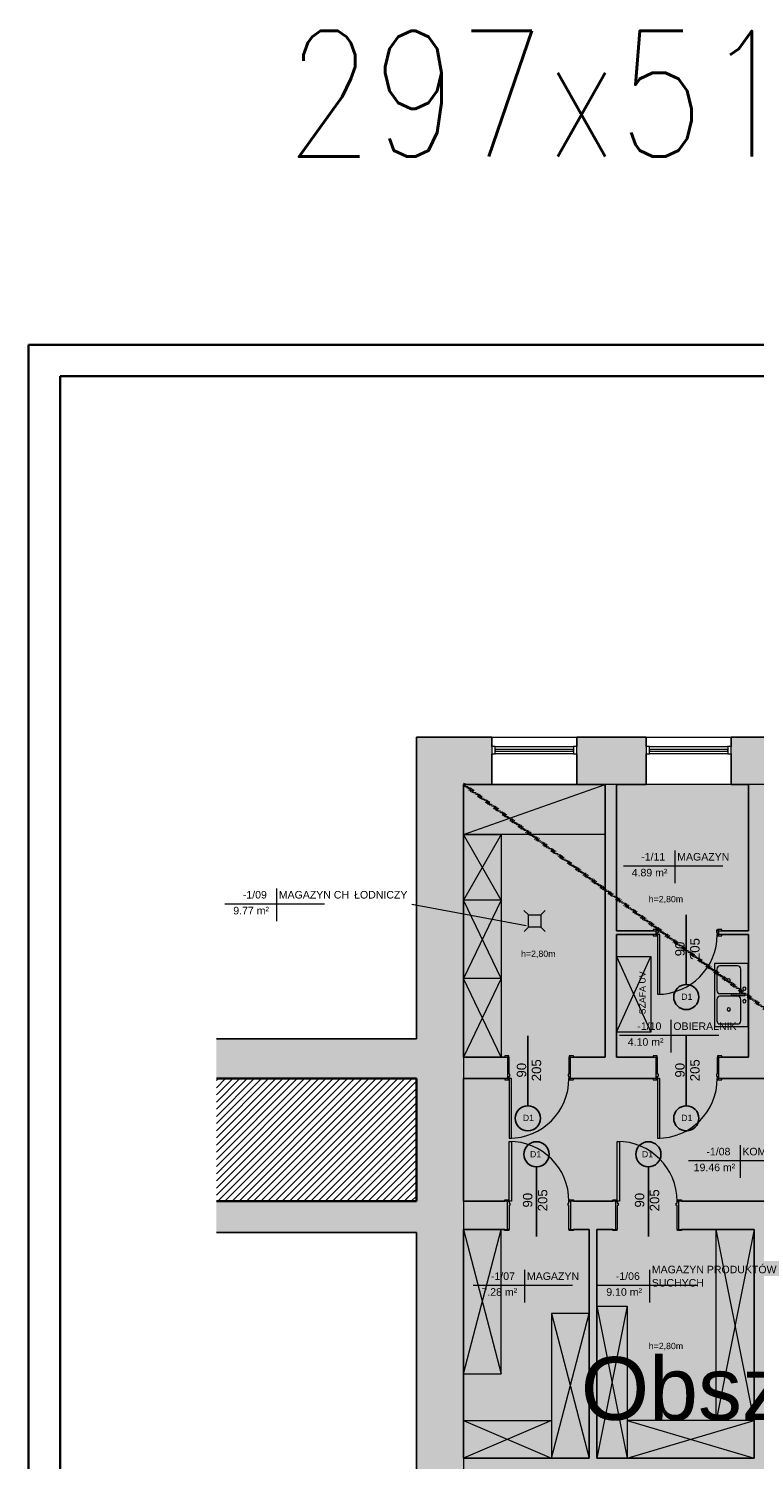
# Model space of a CAD drawing. Header units: centimetres. Extents: x 14504 to 44111, y -18976 to -7683.
# Tile 26 of 141: x 14504 to 15658, y -9992 to -7715. Entities that reach past the tile are written whole.
import ezdxf

# ---------------------------------------------------------------- set-up
doc = ezdxf.new("R2010")
doc.units = ezdxf.units.CM
doc.linetypes.add('Aligning Line 1_8_', pattern=[0.635, 0.3175, -0.3175])
for name, color, linetype, lineweight in [('_gruba', 90, 'Continuous', 35), ('A-AREA-IDEN', 4, 'Continuous', 9), ('A-DETL', 6, 'Continuous', 9), ('A-DETL-GENF', 92, 'Continuous', 9), ('A-DETL-MEDM', 33, 'Continuous', 25), ('A-DETL-THIN', 151, 'Continuous', 9), ('A-DOOR', 31, 'Continuous', 9), ('A-DOOR-FRAM', 31, 'Continuous', 18), ('A-FLOR', 192, 'Continuous', 9), ('A-FLOR-PATT', 8, 'Continuous', 35), ('A-GLAZ', 151, 'Continuous', 9), ('A-WALL', 4, 'Continuous', 9), ('A-WALL-PATT', 111, 'Continuous', 25), ('G-ANNO-TEXT', 8, 'Continuous', 9), ('IE inst', 1, 'Continuous', 50), ('P-SANR-FIXT', 6, 'Continuous', 9)]:
    doc.layers.add(name, color=color, linetype=linetype, lineweight=lineweight)
doc.styles.add('Arial_1', font='arial.ttf', dxfattribs={"height": 12})
doc.styles.add('Arial_4', font='arial.ttf', dxfattribs={"height": 10})
doc.styles.add('Arial_5', font='arial.ttf', dxfattribs={"height": 15})
doc.styles.add('Arial_6', font='arial.ttf', dxfattribs={"height": 100})
doc.styles.get("Standard").update_dxf_attribs({"font": 'romans.shx', "width": 0.8, "height": 20})

# ---------------------------------------------------------------- blocks, each defined once
blk = doc.blocks.new('wewnetrzne dwupanelowe - 900 x 2100mm-408655-1_Poziom piwnicy')
at = {"layer": 'A-DOOR', "lineweight": 18}
for p, q in [((47.5, 111.6825), (44, 111.6825)), ((44, 111.6825), (44, 16.6825)), ((47.5, 16.6825), (47.5, 111.6825)), ((44, 16.6825), (47.5, 16.6825))]:
    blk.add_line(p, q, dxfattribs=at)
at = {"layer": 'A-DOOR'}
for p, q in [((-48.135, 18.6825), (-54.635, 18.6825)), ((-54.635, 18.6825), (-54.635, 16.6825)), ((-54.635, 16.6825), (-48.135, 16.6825)), ((-48.135, 16.6825), (-48.135, 18.6825)), ((54.635, 18.6825), (48.135, 18.6825)), ((48.135, 18.6825), (48.135, 16.6825)), ((48.135, 16.6825), (54.635, 16.6825)), ((54.635, 16.6825), (54.635, 18.6825)), ((-48.135, -17.3175), (-54.635, -17.3175)), ((-54.635, -17.3175), (-54.635, -19.3175)), ((-54.635, -19.3175), (-48.135, -19.3175)), ((-48.135, -19.3175), (-48.135, -17.3175)), ((54.635, -17.3175), (48.135, -17.3175)), ((48.135, -17.3175), (48.135, -19.3175)), ((48.135, -19.3175), (54.635, -19.3175)), ((54.635, -19.3175), (54.635, -17.3175))]:
    blk.add_line(p, q, dxfattribs=at)
blk.add_arc((47.5, 16.6825), 95, 90, 180, dxfattribs=at)
at = {"layer": 'A-DOOR-FRAM'}
for p, q in [((-47.5, 16.6825), (-50, 16.6825)), ((-50, 16.6825), (-50, -17.3175)), ((-47.5, 13.1825), (-47.5, 16.6825)), ((-46.23, 13.1825), (-47.5, 13.1825)), ((-47.5, -17.3175), (-47.5, 9.69)), ((-47.5, 9.69), (-46.23, 9.69)), ((-46.23, 9.69), (-46.23, 13.1825)), ((47.5, 13.1825), (46.23, 13.1825)), ((46.23, 13.1825), (46.23, 9.69)), ((46.23, 9.69), (47.5, 9.69)), ((47.5, 16.6825), (47.5, 13.1825)), ((50, 16.6825), (47.5, 16.6825)), ((47.5, 9.69), (47.5, -17.3175)), ((50, -17.3175), (50, 16.6825)), ((-50, -17.3175), (-47.5, -17.3175)), ((47.5, -17.3175), (50, -17.3175))]:
    blk.add_line(p, q, dxfattribs=at)
blk = doc.blocks.new('wewnetrzne dwupanelowe - 900 x 2100mm-409714-1_Poziom piwnicy')
at = {"layer": 'A-DOOR', "lineweight": 18}
for p, q in [((47.5, 97.7), (44, 97.7)), ((44, 97.7), (44, 2.7)), ((47.5, 2.7), (47.5, 97.7)), ((44, 2.7), (47.5, 2.7))]:
    blk.add_line(p, q, dxfattribs=at)
at = {"layer": 'A-DOOR'}
for p, q in [((-48.1, 4.7), (-54.6, 4.7)), ((-54.6, 4.7), (-54.6, 2.7)), ((-54.6, 2.7), (-48.1, 2.7)), ((-48.1, 2.7), (-48.1, 4.7)), ((54.6, 4.7), (48.1, 4.7)), ((48.1, 4.7), (48.1, 2.7)), ((48.1, 2.7), (54.6, 2.7)), ((54.6, 2.7), (54.6, 4.7)), ((-48.1, -3.3), (-54.6, -3.3)), ((-54.6, -3.3), (-54.6, -5.3)), ((-54.6, -5.3), (-48.1, -5.3)), ((-48.1, -5.3), (-48.1, -3.3)), ((54.6, -3.3), (48.1, -3.3)), ((48.1, -3.3), (48.1, -5.3)), ((48.1, -5.3), (54.6, -5.3)), ((54.6, -5.3), (54.6, -3.3))]:
    blk.add_line(p, q, dxfattribs=at)
blk.add_arc((47.5, 2.7), 95, 90, 180, dxfattribs=at)
at = {"layer": 'A-DOOR-FRAM'}
for p, q in [((-47.5, 2.7), (-50, 2.7)), ((-50, 2.7), (-50, -3.3)), ((-47.5, -0.8), (-47.5, 2.7)), ((47.5, 2.7), (47.5, -0.8)), ((50, 2.7), (47.5, 2.7)), ((50, -3.3), (50, 2.7)), ((-50, -3.3), (-47.5, -3.3)), ((-46.2, -0.8), (-47.5, -0.8)), ((-47.5, -3.3), (-47.5, -4.3)), ((-47.5, -4.3), (-46.2, -4.3)), ((-46.2, -4.3), (-46.2, -0.8)), ((47.5, -0.8), (46.2, -0.8)), ((46.2, -0.8), (46.2, -4.3)), ((46.2, -4.3), (47.5, -4.3)), ((47.5, -4.3), (47.5, -3.3)), ((47.5, -3.3), (50, -3.3))]:
    blk.add_line(p, q, dxfattribs=at)
blk = doc.blocks.new('Zlew kuchenny podwójny - 1000 x 535mm-V3-1_Poziom piwnicy')
at = {"layer": 'P-SANR-FIXT'}
for p, q in [((51.6, 27), (-48.4, 27)), ((-48.4, 27), (-48.4, -26.5)), ((51.6, -26.5), (51.6, 27)), ((-44.6, 10.5), (-44.6, -17.6)), ((-5.4, 15.6), (-39.5, 15.6)), ((-0.3, 10.5), (-0.3, -17.6)), ((0.3, 21.3), (0.3, 1.5)), ((2.8, 21.3), (2.8, 1.5)), ((3.5, 10.5), (3.5, -17.6)), ((42.7, 15.6), (8.6, 15.6)), ((47.8, -17.6), (47.8, 10.5)), ((-39.5, -22.7), (-5.4, -22.7)), ((8.6, -22.7), (42.7, -22.7)), ((-48.4, -26.5), (51.6, -26.5))]:
    blk.add_line(p, q, dxfattribs=at)
for centre, radius, start, end in [((-8.4, 21.3), 2.54, 360, 180), ((11.6, 21.3), 2.54, 360, 180), ((-39.5, 10.5), 5.08, 90, 180), ((-8.4, 21.3), 2.54, 180, 360), ((-5.4, 10.5), 5.08, 360, 90), ((1.6, 21.3), 1.27, 360, 180), ((1.6, 1.5), 1.27, 180, 0), ((8.6, 10.5), 5.08, 90, 180), ((11.6, 21.3), 2.54, 180, 360), ((42.7, 10.5), 5.08, 360, 90), ((-39.5, -17.6), 5.08, 180, 270), ((-21.5, -3.6), 2.54, 0, 180), ((-21.5, -3.6), 2.54, 180, 360), ((-5.4, -17.6), 5.08, 270, 0), ((8.6, -17.6), 5.08, 180, 270), ((24.7, -3.6), 2.54, 0, 180), ((24.7, -3.6), 2.54, 180, 360), ((42.7, -17.6), 5.08, 270, 0)]:
    blk.add_arc(centre, radius, start, end, dxfattribs=at)
blk = doc.blocks.new('Aluminum_1 szybowe - Okno w piwnicy 135_145-523481-1_Poziom piwnicy')
at = {"layer": 'A-GLAZ', "lineweight": 18}
for p, q in [((-132.1, 25.2), (-137.2, 25.2)), ((-137.2, 25.2), (-137.2, 13.7)), ((-132.1, 13.7), (-132.1, 25.2)), ((-2.2, 25.2), (-7.2, 25.2)), ((-7.2, 25.2), (-7.2, 13.7)), ((-2.2, 13.7), (-2.2, 25.2)), ((-137.2, 13.7), (-132.1, 13.7)), ((-7.2, 20.7), (-132.1, 20.7)), ((-132.1, 20.7), (-132.1, 18.2)), ((-132.1, 18.2), (-7.2, 18.2)), ((-7.2, 18.2), (-7.2, 20.7)), ((-7.2, 13.7), (-2.2, 13.7))]:
    blk.add_line(p, q, dxfattribs=at)
at = {"layer": 'A-GLAZ'}
for p, q in [((-132.1, 25.2), (-7.2, 25.2)), ((-7.2, 13.7), (-132.1, 13.7))]:
    blk.add_line(p, q, dxfattribs=at)
blk = doc.blocks.new('wewnetrzne dwupanelowe - 900 x 2100mm-456959-1_Poziom piwnicy')
at = {"layer": 'A-DOOR'}
for p, q in [((-54.635, 24.8175), (-48.135, 24.8175)), ((-54.635, 22.8175), (-54.635, 24.8175)), ((-48.135, 22.8175), (-54.635, 22.8175)), ((-48.135, 24.8175), (-48.135, 22.8175)), ((48.135, 24.8175), (54.635, 24.8175)), ((48.135, 22.8175), (48.135, 24.8175)), ((54.635, 22.8175), (48.135, 22.8175)), ((54.635, 24.8175), (54.635, 22.8175)), ((-54.635, -22.1825), (-48.135, -22.1825)), ((-54.635, -24.1825), (-54.635, -22.1825)), ((-48.135, -22.1825), (-48.135, -24.1825)), ((48.135, -22.1825), (54.635, -22.1825)), ((48.135, -24.1825), (48.135, -22.1825)), ((54.635, -22.1825), (54.635, -24.1825)), ((-48.135, -24.1825), (-54.635, -24.1825)), ((54.635, -24.1825), (48.135, -24.1825))]:
    blk.add_line(p, q, dxfattribs=at)
at = {"layer": 'A-DOOR', "lineweight": 18}
for p, q in [((44, -22.1825), (47.5, -22.1825)), ((44, -117.1825), (44, -22.1825)), ((47.5, -22.1825), (47.5, -117.1825)), ((47.5, -117.1825), (44, -117.1825))]:
    blk.add_line(p, q, dxfattribs=at)
at = {"layer": 'A-DOOR'}
blk.add_arc((47.5, -22.1825), 95, 180, 270, dxfattribs=at)
at = {"layer": 'A-DOOR-FRAM'}
for p, q in [((-50, 22.8175), (-47.5, 22.8175)), ((-50, -22.1825), (-50, 22.8175)), ((-47.5, 22.8175), (-47.5, -15.19)), ((47.5, 22.8175), (50, 22.8175)), ((47.5, -15.19), (47.5, 22.8175)), ((50, 22.8175), (50, -22.1825)), ((-47.5, -22.1825), (-50, -22.1825)), ((-47.5, -15.19), (-46.23, -15.19)), ((-47.5, -18.6825), (-47.5, -22.1825)), ((-46.23, -18.6825), (-47.5, -18.6825)), ((-46.23, -15.19), (-46.23, -18.6825)), ((46.23, -15.19), (47.5, -15.19)), ((46.23, -18.6825), (46.23, -15.19)), ((47.5, -18.6825), (46.23, -18.6825)), ((47.5, -22.1825), (47.5, -18.6825)), ((50, -22.1825), (47.5, -22.1825))]:
    blk.add_line(p, q, dxfattribs=at)
blk = doc.blocks.new('Etyk_pom_1_mala - Etyk_pom_1_mala-219433-1_Poziom piwnicy')
at = {"layer": 'A-AREA-IDEN'}
for p, q in [((-0.096, 0.144), (-0.096, -0.378)), ((-0.915, -0.101), (0.666, -0.101))]:
    blk.add_line(p, q, dxfattribs=at)

msp = doc.modelspace()

# ---------------------------------------------------------------- hatches: boundary and pattern name
at = {"layer": 'A-DETL-GENF', "transparency": 33554508}
h = msp.add_hatch(color=9, dxfattribs=at)
h.paths.add_polyline_path([(16347, -10340.5), (16840.6, -10340.5), (16840.6, -9843.5), (17026.7, -9843.5), (17026.7, -9837.5), (16840.6, -9837.5), (16840.6, -9825.7), (16794.6, -9825.7), (16794.6, -9937.5), (16762.2, -9937.5), (16762.2, -9993.5), (16794.6, -9993.5), (16794.6, -10151.3), (16800.8, -10151.3), (16800.8, -10153.3), (16796.1, -10153.3), (16796.1, -10159.3), (16800.8, -10159.3), (16800.8, -10161.3), (16794.6, -10161.3), (16794.6, -10322.5), (16636.6, -10322.5), (16636.6, -10159.3), (16706.1, -10159.3), (16706.1, -10153.3), (16636.6, -10153.3), (16636.6, -10146.2), (16630.6, -10146.2), (16630.6, -10248.7), (16588.6, -10248.7), (16588.6, -10322.5), (16433.6, -10322.5), (16433.6, -10248.7), (16385.6, -10248.7), (16385.6, -10322.5), (16239.6, -10322.5), (16239.6, -10307.7), (16193.6, -10307.7), (16193.6, -10340.5), (16341.6, -10340.5)])
h.paths.add_polyline_path([(17328.6, -10340.5), (17368.6, -10340.5), (17368.6, -9843.5), (17523.7, -9843.5), (17523.7, -9837.5), (17368.6, -9837.5), (17368.6, -9633.7), (17518.7, -9633.7), (17518.7, -9580.7), (17181.7, -9580.7), (17181.7, -9633.7), (17328.6, -9633.7), (17328.6, -9837.5), (17176.7, -9837.5), (17176.7, -9843.5), (17328.6, -9843.5), (17328.6, -10156.1)])
h.paths.add_polyline_path([(16239.6, -10207.7), (16239.6, -9993.5), (16385.6, -9993.5), (16385.6, -10053.7), (16433.6, -10053.7), (16433.6, -9993.5), (16588.6, -9993.5), (16588.6, -10053.7), (16628.6, -10053.7), (16628.6, -10051.6), (16630.6, -10051.6), (16630.6, -10056.2), (16636.6, -10056.2), (16636.6, -9993.5), (16662.2, -9993.5), (16662.2, -9937.5), (16239.6, -9937.5), (16239.6, -9825.7), (16193.6, -9825.7), (16193.6, -10207.7), (16236.1, -10207.7)])
h.paths.add_polyline_path([(15669.6, -10001.7), (15669.6, -9625.7), (15820.6, -9625.7), (15820.6, -9580.7), (15537.6, -9580.7), (15537.6, -9625.7), (15657.6, -9625.7), (15657.6, -9989.7), (15407.6, -9989.7), (15407.6, -9625.7), (15437.6, -9625.7), (15437.6, -9580.7), (15365.6, -9580.7), (15365.6, -9625.7), (15395.6, -9625.7), (15395.6, -9989.7), (15195.6, -9989.7), (15195.6, -10001.7), (15657.6, -10001.7)])
h.paths.add_polyline_path([(17843.4, -9843.5), (17845.6, -9843.5), (17845.6, -9837.5), (17673.7, -9837.5), (17673.7, -9843.5)])
h.paths.add_polyline_path([(16840.6, -9680.7), (16840.6, -9633.7), (17021.7, -9633.7), (17021.7, -9580.7), (16840.6, -9580.7), (16840.6, -9600.2), (16794.6, -9600.2), (16794.6, -9680.7), (16824.6, -9680.7)])
h.paths.add_polyline_path([(16193.6, -9680.7), (16239.6, -9680.7), (16239.6, -9600.2), (16193.6, -9600.2), (16193.6, -9580.7), (15920.6, -9580.7), (15920.6, -9625.7), (16193.6, -9625.7), (16193.6, -9672.7)])
h.paths.add_polyline_path([(17696.4, -9633.7), (17845.6, -9633.7), (17845.6, -9580.7), (17678.7, -9580.7), (17678.7, -9633.7)])
h.paths.add_polyline_path([(15261, -9625.7), (15265.6, -9625.7), (15265.6, -9580.7), (15195.6, -9580.7), (15195.6, -9625.7), (15242.3, -9625.7)])
h.paths.add_polyline_path([(17700.6, -9385.7), (17845.6, -9385.7), (17845.6, -9351.7), (17716.6, -9351.7), (17716.6, -9201.7), (17740.1, -9201.7), (17740.1, -9195.7), (17705.9, -9195.7), (17705.9, -9201.7), (17710.6, -9201.7), (17710.6, -9351.7), (17700.6, -9351.7), (17700.6, -9382.2)])
h.paths.add_polyline_path([(17610.6, -9385.7), (17610.6, -9351.7), (17368.6, -9351.7), (17368.6, -9322.7), (17318.6, -9322.7), (17318.6, -9351.7), (16840.6, -9351.7), (16840.6, -9385.7), (17606, -9385.7)])
h.paths.add_polyline_path([(16193.6, -9385.7), (16193.6, -9351.7), (16133.6, -9351.7), (16133.6, -9385.7), (16138.3, -9385.7)])
h.paths.add_polyline_path([(15953.6, -9385.7), (16033.6, -9385.7), (16033.6, -9351.7), (15971.6, -9351.7), (15971.6, -9240.7), (16002.6, -9240.7), (16002.6, -9174.7), (16029.6, -9174.7), (16029.6, -9168.7), (16002.6, -9168.7), (16002.6, -9070.7), (16007.6, -9070.7), (16007.6, -9064.7), (16002.6, -9064.7), (16002.6, -8917.7), (15996.6, -8917.7), (15996.6, -9234.7), (15951.1, -9234.7), (15951.1, -9240.7), (15965.6, -9240.7), (15965.6, -9351.7), (15953.6, -9351.7), (15953.6, -9382.2)])
h.paths.add_polyline_path([(15849, -9385.7), (15853.6, -9385.7), (15853.6, -9351.7), (15844.6, -9351.7), (15844.6, -9346.7), (15838.6, -9346.7), (15838.6, -9351.7), (15658.6, -9351.7), (15658.6, -9240.7), (15749.1, -9240.7), (15749.1, -9234.7), (15658.6, -9234.7), (15658.6, -9156.7), (15838.6, -9156.7), (15838.6, -9232.7), (15838.8, -9232.7), (15838.8, -9234.7), (15834.1, -9234.7), (15834.1, -9240.7), (15838.8, -9240.7), (15838.8, -9242.7), (15838.6, -9242.7), (15838.6, -9246.7), (15844.6, -9246.7), (15844.6, -9240.7), (15851.1, -9240.7), (15851.1, -9234.7), (15844.6, -9234.7), (15844.6, -9150.7), (15658.6, -9150.7), (15658.6, -8917.7), (15648.6, -8917.7), (15648.6, -9150.7), (15601.6, -9150.7), (15601.6, -9156.7), (15648.6, -9156.7), (15648.6, -9351.7), (15601.6, -9351.7), (15601.6, -9385.7), (15682, -9385.7)])
h.paths.add_polyline_path([(15365.6, -9385.7), (15501.6, -9385.7), (15501.6, -9351.7), (15438.6, -9351.7), (15438.6, -9156.7), (15501.6, -9156.7), (15501.6, -9150.7), (15438.6, -9150.7), (15438.6, -8917.7), (15420.6, -8917.7), (15420.6, -9351.7), (15365.6, -9351.7), (15365.6, -9382.2)])
h.paths.add_polyline_path([(15242.3, -9385.7), (15265.6, -9385.7), (15265.6, -9351.7), (15195.6, -9351.7), (15195.6, -9385.7)])
h.paths.add_polyline_path([(17365.1, -9222.7), (17368.6, -9222.7), (17368.6, -9207.7), (17478.6, -9207.7), (17478.6, -9201.7), (17368.6, -9201.7), (17368.6, -8917.7), (17318.6, -8917.7), (17318.6, -9222.7), (17361.6, -9222.7)])
h.paths.add_polyline_path([(17573.3, -9207.7), (17601.1, -9207.7), (17601.2, -9201.7), (17605.9, -9201.7), (17605.9, -9195.7), (17601.1, -9195.7), (17601.1, -8917.7), (17595.1, -8917.7), (17595.1, -9201.7), (17568.6, -9201.7), (17568.6, -9207.7)])
h.paths.add_polyline_path([(17829.8, -9201.7), (17845.6, -9201.7), (17845.6, -9195.7), (17825.1, -9195.7), (17825.1, -9201.7)])
h.paths.add_polyline_path([(16129.6, -9174.7), (16193.6, -9174.7), (16193.6, -9168.7), (16129.6, -9168.7), (16129.6, -9171.2)])
h.paths.add_polyline_path([(16103.6, -9070.7), (16103.6, -8917.7), (16097.6, -8917.7), (16097.6, -9064.7), (16092.6, -9064.7), (16092.6, -9070.7), (16097.6, -9070.7)])
h = msp.add_hatch(color=9, dxfattribs=at)
h.paths.add_polyline_path([(17490.6, -10340.5), (17845.6, -10340.5), (17845.6, -9843.5), (17673.7, -9843.5), (17673.7, -9837.5), (17845.6, -9837.5), (17845.6, -9633.7), (17678.7, -9633.7), (17678.7, -9580.7), (17845.6, -9580.7), (17845.6, -9385.7), (17700.6, -9385.7), (17700.6, -9351.7), (17710.6, -9351.7), (17710.6, -9201.7), (17705.9, -9201.7), (17705.9, -9195.7), (17740.1, -9195.7), (17740.1, -9201.7), (17716.6, -9201.7), (17716.6, -9351.7), (17845.6, -9351.7), (17845.6, -9201.7), (17825.1, -9201.7), (17825.1, -9195.7), (17845.6, -9195.7), (17845.6, -8917.7), (17601.1, -8917.7), (17601.2, -9195.7), (17605.9, -9195.7), (17605.9, -9201.7), (17601.1, -9201.7), (17601.1, -9207.7), (17568.6, -9207.7), (17568.6, -9201.7), (17595.1, -9201.7), (17595.1, -8917.7), (17368.6, -8917.7), (17368.6, -9201.7), (17478.6, -9201.7), (17478.6, -9207.7), (17368.6, -9207.7), (17368.6, -9222.7), (17318.6, -9222.7), (17318.6, -8917.7), (16840.6, -8917.7), (16840.6, -9351.7), (17318.6, -9351.7), (17318.6, -9322.7), (17368.6, -9322.7), (17368.6, -9351.7), (17610.6, -9351.7), (17610.6, -9385.7), (16840.6, -9385.7), (16840.6, -9580.7), (17021.7, -9580.7), (17021.7, -9633.7), (16840.6, -9633.7), (16840.6, -9680.7), (16794.6, -9680.7), (16794.6, -9600.2), (16239.6, -9600.2), (16239.6, -9680.7), (16193.6, -9680.7), (16193.6, -9625.7), (15920.6, -9625.7), (15920.6, -9580.7), (16193.6, -9580.7), (16193.6, -9385.7), (16133.6, -9385.7), (16133.6, -9351.7), (16193.6, -9351.7), (16193.6, -9174.7), (16129.6, -9174.7), (16129.6, -9168.7), (16193.6, -9168.7), (16193.6, -8917.7), (16103.6, -8917.7), (16103.6, -9070.7), (16092.6, -9070.7), (16092.6, -9064.7), (16097.6, -9064.7), (16097.6, -8917.7), (16002.6, -8917.7), (16002.6, -9064.7), (16007.6, -9064.7), (16007.6, -9070.7), (16002.6, -9070.7), (16002.6, -9168.7), (16029.6, -9168.7), (16029.6, -9174.7), (16002.6, -9174.7), (16002.6, -9240.7), (15971.6, -9240.7), (15971.6, -9351.7), (16033.6, -9351.7), (16033.6, -9385.7), (15953.6, -9385.7), (15953.6, -9351.7), (15965.6, -9351.7), (15965.6, -9240.7), (15951.1, -9240.7), (15951.1, -9234.7), (15996.6, -9234.7), (15996.6, -8917.7), (15658.6, -8917.7), (15658.6, -9150.7), (15844.6, -9150.7), (15844.6, -9234.7), (15851.1, -9234.7), (15851.1, -9240.7), (15844.6, -9240.7), (15844.6, -9246.7), (15838.6, -9246.7), (15838.6, -9242.7), (15838.8, -9242.7), (15838.8, -9240.7), (15834.1, -9240.7), (15834.1, -9234.7), (15838.8, -9234.7), (15838.8, -9232.7), (15838.6, -9232.7), (15838.6, -9156.7), (15658.6, -9156.7), (15658.6, -9234.7), (15749.1, -9234.7), (15749.1, -9240.7), (15658.6, -9240.7), (15658.6, -9351.7), (15838.6, -9351.7), (15838.6, -9346.7), (15844.6, -9346.7), (15844.6, -9351.7), (15853.6, -9351.7), (15853.6, -9385.7), (15601.6, -9385.7), (15601.6, -9351.7), (15648.6, -9351.7), (15648.6, -9156.7), (15601.6, -9156.7), (15601.6, -9150.7), (15648.6, -9150.7), (15648.6, -8917.7), (15438.6, -8917.7), (15438.6, -9150.7), (15501.6, -9150.7), (15501.6, -9156.7), (15438.6, -9156.7), (15438.6, -9351.7), (15501.6, -9351.7), (15501.6, -9385.7), (15365.6, -9385.7), (15365.6, -9351.7), (15420.6, -9351.7), (15420.6, -8917.7), (15195.6, -8917.7), (15195.6, -9351.7), (15265.6, -9351.7), (15265.6, -9385.7), (15195.6, -9385.7), (15195.6, -9580.7), (15265.6, -9580.7), (15265.6, -9625.7), (15195.6, -9625.7), (15195.6, -9989.7), (15395.6, -9989.7), (15395.6, -9625.7), (15365.6, -9625.7), (15365.6, -9580.7), (15437.6, -9580.7), (15437.6, -9625.7), (15407.6, -9625.7), (15407.6, -9989.7), (15657.6, -9989.7), (15657.6, -9625.7), (15537.6, -9625.7), (15537.6, -9580.7), (15820.6, -9580.7), (15820.6, -9625.7), (15669.6, -9625.7), (15669.6, -10001.7), (15195.6, -10001.7), (15195.6, -10340.5), (16193.6, -10340.5), (16193.6, -10307.7), (16239.6, -10307.7), (16239.6, -10322.5), (16385.6, -10322.5), (16385.6, -10248.7), (16433.6, -10248.7), (16433.6, -10322.5), (16588.6, -10322.5), (16588.6, -10248.7), (16630.6, -10248.7), (16630.6, -10146.2), (16636.6, -10146.2), (16636.6, -10153.3), (16706.1, -10153.3), (16706.1, -10159.3), (16636.6, -10159.3), (16636.6, -10322.5), (16794.6, -10322.5), (16794.6, -10161.3), (16800.8, -10161.3), (16800.8, -10159.3), (16796.1, -10159.3), (16796.1, -10153.3), (16800.8, -10153.3), (16800.8, -10151.3), (16794.6, -10151.3), (16794.6, -9993.5), (16762.2, -9993.5), (16762.2, -9937.5), (16794.6, -9937.5), (16794.6, -9825.7), (16840.6, -9825.7), (16840.6, -9837.5), (17026.7, -9837.5), (17026.7, -9843.5), (16840.6, -9843.5), (16840.6, -10340.5), (17328.6, -10340.5), (17328.6, -9843.5), (17176.7, -9843.5), (17176.7, -9837.5), (17328.6, -9837.5), (17328.6, -9633.7), (17181.7, -9633.7), (17181.7, -9580.7), (17518.7, -9580.7), (17518.7, -9633.7), (17368.6, -9633.7), (17368.6, -9837.5), (17523.7, -9837.5), (17523.7, -9843.5), (17368.6, -9843.5), (17368.6, -10340.5), (17440.9, -10340.5)])
h.paths.add_polyline_path([(16193.6, -10207.7), (16193.6, -9825.7), (16239.6, -9825.7), (16239.6, -9937.5), (16662.2, -9937.5), (16662.2, -9993.5), (16636.6, -9993.5), (16636.6, -10056.2), (16630.6, -10056.2), (16630.6, -10051.6), (16628.6, -10051.6), (16628.6, -10053.7), (16588.6, -10053.7), (16588.6, -9993.5), (16433.6, -9993.5), (16433.6, -10053.7), (16385.6, -10053.7), (16385.6, -9993.5), (16239.6, -9993.5), (16239.6, -10207.7)])
at = {"layer": 'A-FLOR-PATT', "lineweight": 9}
h = msp.add_hatch(dxfattribs=at)
h.set_pattern_fill('FP_1', color=256, style=0, pattern_type=2)
h.set_pattern_definition([(45, (0, 0), (-5.7028162, 5.7028162), [])])
h.paths.add_polyline_path([(14802.5, -9580.7), (15120.6, -9580.7), (15120.6, -9385.7), (14802.5, -9385.7), (14802.5, -9571)])
at = {"layer": 'A-WALL-PATT', "lineweight": 9, "transparency": 33554610}
for points in [[(15120.6, -10415.5), (15195.6, -10415.5), (15195.6, -8842.7), (15120.6, -8842.7), (15120.6, -10156.1)], [(14802.5, -9385.7), (15120.6, -9385.7), (15120.6, -9322.7), (14802.5, -9322.7)], [(15120.6, -9630.7), (15120.6, -9580.7), (14802.5, -9580.7), (14802.5, -9630.7)]]:
    msp.add_hatch(color=256, dxfattribs=at).paths.add_polyline_path(points)
h = msp.add_hatch(color=256, dxfattribs=at)
h.paths.add_polyline_path([(16002.6, -8917.7), (16093.6, -8917.7), (16093.6, -8842.7), (15920.1, -8842.7), (15920.1, -8917.7), (15996.6, -8917.7)])
h.paths.add_polyline_path([(15785.1, -8917.7), (15785.1, -8842.7), (15621.1, -8842.7), (15621.1, -8917.7), (15737, -8917.7)])
h.paths.add_polyline_path([(15486.1, -8917.7), (15486.1, -8842.7), (15375.6, -8842.7), (15375.6, -8917.7), (15459.5, -8917.7)])
h.paths.add_polyline_path([(15195.6, -8917.7), (15240.6, -8917.7), (15240.6, -8842.7), (15195.6, -8842.7), (15195.6, -8869.1)])

# ---------------------------------------------------------------- linework, layer by layer
at = {"layer": '_gruba', "ltscale": 10}
for p, q in [((14503.8, -11188.3), (14503.8, -8218.3)), ((14553.8, -11138.3), (14553.8, -8268.3))]:
    msp.add_line(p, q, dxfattribs=at)
at = {"layer": '_gruba'}
for points in [[(14503.8, -8218.3), (19603.8, -8218.3), (19603.8, -11188.3), (14503.8, -11188.3)], [(14553.8, -11138.3), (19553.8, -11138.3), (19553.8, -8268.3), (14553.8, -8268.3)]]:
    msp.add_lwpolyline(points, dxfattribs=at)
at = {"layer": 'A-AREA-IDEN'}
msp.add_line((15295.4, -9142.6), (15113.4, -9108.7), dxfattribs=at)
at = {"layer": 'A-DETL', "linetype": 'Aligning Line 1_8_', "lineweight": 50}
msp.add_line((15195.6, -8917.7), (17107, -10340.5), dxfattribs=at)
at = {"layer": 'A-DETL-MEDM'}
for p, q in [((15549.8, -9125.1), (15549.8, -9236.1)), ((15297.8, -9318), (15297.8, -9429)), ((15549.8, -9318), (15549.8, -9429)), ((15311.6, -9637.2), (15311.6, -9526.2)), ((15489.6, -9637.2), (15489.6, -9526.2))]:
    msp.add_line(p, q, dxfattribs=at)
for centre in [(15549.8, -9256.1), (15297.8, -9449), (15549.8, -9449), (15311.6, -9506.2), (15489.6, -9506.2)]:
    msp.add_circle(centre, 20, dxfattribs=at)
at = {"layer": 'A-DETL-THIN'}
for p, q in [((16193.6, -8917.7), (15195.6, -8917.7)), ((15195.6, -8917.7), (15195.6, -10340.5)), ((15195.6, -8917.7), (15420.6, -8917.7)), ((15195.6, -8997.7), (15195.6, -8917.7)), ((15195.6, -8997.7), (15420.6, -8917.7)), ((15420.6, -8917.7), (15420.6, -8997.7)), ((15420.6, -8997.7), (15195.6, -8997.7)), ((15195.6, -8997.7), (15255.6, -8997.7)), ((15195.6, -9351.7), (15195.6, -8997.7)), ((15255.6, -9101.7), (15195.6, -8997.7)), ((15255.6, -8997.7), (15195.6, -9101.7)), ((15255.6, -8997.7), (15255.6, -9351.7)), ((15255.6, -9101.7), (15195.6, -9101.7)), ((15255.6, -9226.7), (15195.6, -9101.7)), ((15255.6, -9101.7), (15195.6, -9226.7)), ((15291.7, -9118.1), (15298.7, -9125.1)), ((15298.7, -9125.1), (15318.7, -9125.1)), ((15298.7, -9145.1), (15298.7, -9125.1)), ((15318.7, -9125.1), (15325.6, -9118.3)), ((15318.7, -9125.1), (15318.7, -9145.1)), ((15292, -9151.9), (15298.7, -9145.1)), ((15318.7, -9145.1), (15298.7, -9145.1)), ((15318.7, -9145.1), (15325.3, -9151.7)), ((15438.6, -9191.7), (15493.6, -9191.7)), ((15438.6, -9311.7), (15438.6, -9191.7)), ((15438.6, -9311.7), (15493.6, -9191.7)), ((15438.6, -9191.7), (15493.6, -9311.7)), ((15493.6, -9191.7), (15493.6, -9311.7)), ((15255.6, -9226.7), (15195.6, -9226.7)), ((15255.6, -9351.7), (15195.6, -9226.7)), ((15255.6, -9226.7), (15195.6, -9351.7)), ((15493.6, -9311.7), (15438.6, -9311.7)), ((15255.6, -9351.7), (15195.6, -9351.7)), ((15255.6, -9625.7), (15195.6, -9625.7)), ((15195.6, -9625.7), (15195.6, -9855.7)), ((15195.6, -9855.7), (15255.6, -9625.7)), ((15195.6, -9625.7), (15255.6, -9855.7)), ((15255.6, -9855.7), (15255.6, -9625.7)), ((15597.6, -9625.7), (15657.6, -9625.7)), ((15597.6, -9929.7), (15597.6, -9625.7)), ((15657.6, -9929.7), (15597.6, -9625.7)), ((15657.6, -9625.7), (15597.6, -9929.7)), ((15657.6, -9625.7), (15657.6, -9929.7)), ((15395.6, -9759.7), (15335.6, -9759.7)), ((15335.6, -9759.7), (15335.6, -9989.7)), ((15335.6, -9989.7), (15395.6, -9759.7)), ((15335.6, -9759.7), (15395.6, -9989.7)), ((15395.6, -9989.7), (15395.6, -9759.7)), ((15407.6, -9747.7), (15455.6, -9747.7)), ((15407.6, -9989.7), (15407.6, -9747.7)), ((15407.6, -9747.7), (15455.6, -9989.7)), ((15455.6, -9747.7), (15407.6, -9989.7)), ((15455.6, -9747.7), (15455.6, -9989.7)), ((15195.6, -9795.7), (15195.6, -9855.7)), ((15195.6, -9855.7), (15255.6, -9855.7)), ((15195.6, -9929.7), (15335.6, -9929.7)), ((15195.6, -9989.7), (15195.6, -9929.7)), ((15195.6, -9929.7), (15335.6, -9989.7)), ((15335.6, -9929.7), (15195.6, -9989.7)), ((15335.6, -9929.7), (15335.6, -9989.7)), ((15455.6, -9929.7), (15455.6, -9989.7)), ((15657.6, -9929.7), (15455.6, -9929.7)), ((15455.6, -9929.7), (15657.6, -9989.7)), ((15455.6, -9989.7), (15657.6, -9929.7)), ((15657.6, -9929.7), (15597.6, -9929.7)), ((15657.6, -9989.7), (15657.6, -9929.7)), ((15335.6, -9989.7), (15195.6, -9989.7)), ((15335.6, -9989.7), (15395.6, -9989.7)), ((15455.6, -9989.7), (15407.6, -9989.7)), ((15455.6, -9989.7), (15657.6, -9989.7))]:
    msp.add_line(p, q, dxfattribs=at)
at = {"layer": 'A-FLOR', "lineweight": 35}
for p, q in [((15120.6, -9385.7), (14802.5, -9385.7)), ((15120.6, -9580.7), (15120.6, -9385.7)), ((14802.5, -9580.7), (15120.6, -9580.7))]:
    msp.add_line(p, q, dxfattribs=at)
at = {"layer": 'A-WALL', "lineweight": 25}
for p, q in [((15240.6, -8842.7), (15120.6, -8842.7)), ((15120.6, -8842.7), (15120.6, -9322.7)), ((15240.6, -8857.7), (15240.6, -8842.7)), ((15486.1, -8842.7), (15375.6, -8842.7)), ((15375.6, -8842.7), (15375.6, -8857.7)), ((15486.1, -8857.7), (15486.1, -8842.7)), ((15785.1, -8842.7), (15621.1, -8842.7)), ((15621.1, -8842.7), (15621.1, -8857.7)), ((15240.6, -8917.7), (15240.6, -8869.1)), ((15375.6, -8869.1), (15375.6, -8917.7)), ((15486.1, -8917.7), (15486.1, -8869.1)), ((15621.1, -8869.1), (15621.1, -8917.7)), ((15195.6, -9351.7), (15195.6, -8917.7)), ((15195.6, -8917.7), (15240.6, -8917.7)), ((15375.6, -8917.7), (15420.6, -8917.7)), ((15420.6, -8917.7), (15420.6, -9351.7)), ((15438.6, -8917.7), (15486.1, -8917.7)), ((15438.6, -9150.7), (15438.6, -8917.7)), ((15621.1, -8917.7), (15648.6, -8917.7)), ((15648.6, -8917.7), (15648.6, -9150.7)), ((15497, -9150.7), (15438.6, -9150.7)), ((15438.6, -9351.7), (15438.6, -9156.7)), ((15438.6, -9156.7), (15497, -9156.7)), ((15648.6, -9150.7), (15606.3, -9150.7)), ((15606.3, -9156.7), (15648.6, -9156.7)), ((15648.6, -9156.7), (15648.6, -9351.7)), ((15120.6, -9322.7), (14802.5, -9322.7)), ((15261, -9351.7), (15195.6, -9351.7)), ((15420.6, -9351.7), (15370.3, -9351.7)), ((15497, -9351.7), (15438.6, -9351.7)), ((15648.6, -9351.7), (15606.3, -9351.7)), ((15195.6, -9580.7), (15195.6, -9385.7)), ((15195.6, -9385.7), (15261, -9385.7)), ((15370.3, -9385.7), (15497, -9385.7)), ((15606.3, -9385.7), (15849, -9385.7)), ((15120.6, -9580.7), (15120.6, -9580.7)), ((15261, -9580.7), (15195.6, -9580.7)), ((15433, -9580.7), (15370.3, -9580.7)), ((15816, -9580.7), (15542.3, -9580.7)), ((15195.6, -9989.7), (15195.6, -9625.7)), ((15195.6, -9625.7), (15261, -9625.7)), ((15370.3, -9625.7), (15395.6, -9625.7)), ((15395.6, -9625.7), (15395.6, -9989.7)), ((15407.6, -9625.7), (15433, -9625.7)), ((15407.6, -9989.7), (15407.6, -9625.7)), ((15542.3, -9625.7), (15657.6, -9625.7)), ((15657.6, -9625.7), (15657.6, -9989.7)), ((14802.5, -9630.7), (15120.6, -9630.7)), ((15120.6, -9630.7), (15120.6, -10415.5)), ((15395.6, -9989.7), (15195.6, -9989.7)), ((15657.6, -9989.7), (15407.6, -9989.7))]:
    msp.add_line(p, q, dxfattribs=at)
at = {"layer": 'A-WALL'}
for p, q in [((15240.6, -8842.7), (15375.6, -8842.7)), ((15486.1, -8842.7), (15621.1, -8842.7)), ((15375.6, -8917.7), (15240.6, -8917.7)), ((15621.1, -8917.7), (15486.1, -8917.7))]:
    msp.add_line(p, q, dxfattribs=at)

# ---------------------------------------------------------------- block references
at = {"layer": 'A-AREA-IDEN', "xscale": 99.99999999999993, "yscale": 99.99999999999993, "zscale": 99.99999999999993}
for p in [(15541.3, -9037.1), (14907.6, -9097.5), (15535.1, -9306.5), (15644.9, -9506.1), (15302.3, -9704.3), (15500.9, -9704.3)]:
    msp.add_blockref('Etyk_pom_1_mala - Etyk_pom_1_mala-219433-1_Poziom piwnicy', p, dxfattribs=at)
at = {"layer": 'A-DOOR', "rotation": 180}
for name, p in [('wewnetrzne dwupanelowe - 900 x 2100mm-409714-1_Poziom piwnicy', (15551.6, -9154)), ('wewnetrzne dwupanelowe - 900 x 2100mm-408655-1_Poziom piwnicy', (15315.6, -9369)), ('wewnetrzne dwupanelowe - 900 x 2100mm-408655-1_Poziom piwnicy', (15551.6, -9369)), ('wewnetrzne dwupanelowe - 900 x 2100mm-456959-1_Poziom piwnicy', (15315.6, -9602.9)), ('wewnetrzne dwupanelowe - 900 x 2100mm-456959-1_Poziom piwnicy', (15487.6, -9602.9))]:
    msp.add_blockref(name, p, dxfattribs=at)
at = {"layer": 'A-GLAZ'}
for p in [(15377.8, -8882.9), (15623.3, -8882.9)]:
    msp.add_blockref('Aluminum_1 szybowe - Okno w piwnicy 135_145-523481-1_Poziom piwnicy', p, dxfattribs=at)
at = {"layer": 'P-SANR-FIXT', "rotation": 269.9999999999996}
msp.add_blockref('Zlew kuchenny podwójny - 1000 x 535mm-V3-1_Poziom piwnicy', (15621, -9251.1), dxfattribs=at)

# ---------------------------------------------------------------- texts
at = {"layer": 'A-AREA-IDEN', "char_height": 12, "attachment_point": 1, "style": 'Arial_1'}
for s, insert, width in [('-1/11', (15478.1, -9026.9), 49.705), ('MAGAZYN', (15535.4, -9026.9), 107.426), ('4.89 m²', (15463, -9052.1), 73.755), ('-1/09', (14844.5, -9087.3), 49.705), ('MAGAZYN CH', (14901.7, -9087.3), 145.105), ('ŁODNICZY', (15021.5, -9087.3), 110.633), ('9.77 m²', (14829.3, -9112.5), 73.755), ('-1/10', (15472, -9296.4), 49.705), ('OBIERALNIK', (15529.2, -9296.4), 130.675), ('4.10 m²', (15456.8, -9321.5), 73.755), ('-1/08', (15581.8, -9495.9), 49.705), ('KOMUNIKACJA', (15639, -9495.9), 156.329), ('19.46 m²', (15561.6, -9521.1), 85.781), ('-1/07', (15239.1, -9694.1), 49.705), ('MAGAZYN', (15296.4, -9694.1), 107.426), ('-1/06', (15437.7, -9694.1), 49.705), ('MAGAZYN PRODUKTÓW', (15495, -9683.5), 258.143), ('7.28 m²', (15224, -9719.3), 73.755), ('9.10 m²', (15422.6, -9719.3), 73.755), ('SUCHYCH', (15495, -9704.7), 106.624)]:
    msp.add_mtext(s, dxfattribs=dict(at, insert=insert, width=width))
at = {"layer": 'G-ANNO-TEXT', "attachment_point": 1}
for s, insert, char_height, width, style in [('h=2,80m', (15490.1, -9095.2), 10, 64.937, 'Arial_4'), ('h=2,80m', (15287.1, -9182.2), 10, 64.937, 'Arial_4'), ('D1', (15541.8, -9250.5), 10, 21.646, 'Arial_4'), ('D1', (15289.8, -9443.3), 10, 21.646, 'Arial_4'), ('D1', (15541.8, -9443.3), 10, 21.646, 'Arial_4'), ('D1', (15301.2, -9501), 10, 21.646, 'Arial_4'), ('D1', (15479.2, -9501), 10, 21.646, 'Arial_4'), ('h=2,80m', (15490.1, -9806.2), 10, 64.937, 'Arial_4'), ('Obszar poza zakresem opracowania', (15382.1, -9828.7), 100, 2744.176, 'Arial_6')]:
    msp.add_mtext(s, dxfattribs=dict(at, insert=insert, char_height=char_height, width=width, style=style))
at = {"layer": 'G-ANNO-TEXT', "attachment_point": 1, "rotation": 90}
for s, insert, char_height, width, style in [('90', (15532.2, -9191.2), 15, 28.861, 'Arial_5'), ('205', (15556, -9197.2), 15, 43.291, 'Arial_5'), ('\\fArial|b0|i0|c238|p34|; ', (15532.2, -9197.2), 15, 7.215, 'Arial_5'), ('SZAFA UV', (15475, -9283.5), 10, 79.367, 'Arial_4'), ('90', (15280.2, -9384.1), 15, 28.861, 'Arial_5'), ('205', (15304, -9390), 15, 43.291, 'Arial_5'), ('90', (15532.2, -9384.1), 15, 28.861, 'Arial_5'), ('205', (15556, -9390), 15, 43.291, 'Arial_5'), ('\\fArial|b0|i0|c238|p34|; ', (15280.2, -9390), 15, 7.215, 'Arial_5'), ('\\fArial|b0|i0|c238|p34|; ', (15532.2, -9390), 15, 7.215, 'Arial_5'), ('90', (15290, -9590.9), 15, 28.861, 'Arial_5'), ('205', (15313.8, -9596.9), 15, 43.291, 'Arial_5'), ('90', (15468, -9590.9), 15, 28.861, 'Arial_5'), ('205', (15491.8, -9596.9), 15, 43.291, 'Arial_5'), ('\\fArial|b0|i0|c238|p34|; ', (15290, -9596.9), 15, 7.215, 'Arial_5'), ('\\fArial|b0|i0|c238|p34|; ', (15468, -9596.9), 15, 7.215, 'Arial_5')]:
    msp.add_mtext(s, dxfattribs=dict(at, insert=insert, char_height=char_height, width=width, style=style))
at = {"layer": 'IE inst', "insert": (14913.4, -7718.9), "char_height": 200, "attachment_point": 1}
msp.add_mtext_dynamic_manual_height_columns('297x510', width=114.241, gutter_width=1000, heights=[0], dxfattribs=at)

doc.saveas('drawing.dxf')
